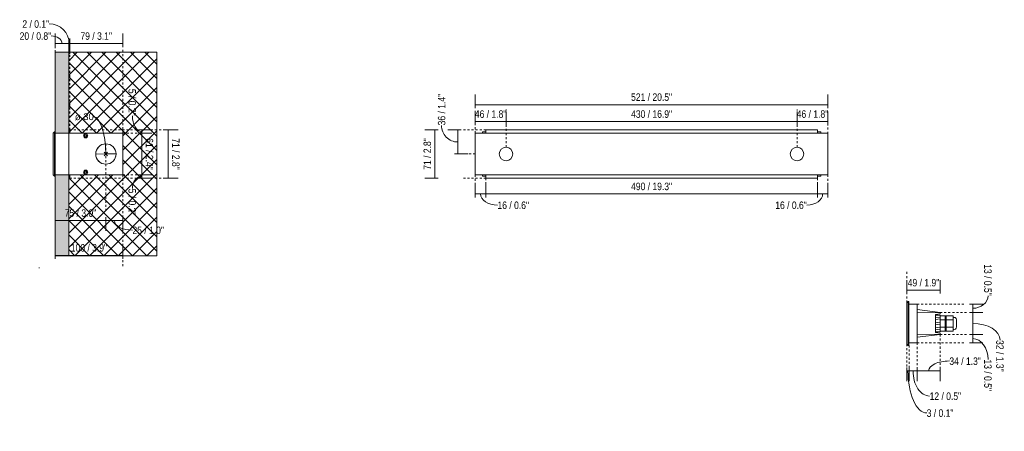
# Model space of a CAD drawing. Header units: millimetres. Extents: x -6879 to -3775, y -1439 to 6915.
# Tile 3 of 5: x -5229 to -3775, y -109 to 498. Entities that reach past the tile are written whole.
import ezdxf

# ---------------------------------------------------------------- set-up
doc = ezdxf.new("R2010")
doc.units = ezdxf.units.MM
doc.linetypes.add('Dash', pattern=[6, 3, -3])
doc.layers.add('A-ANNO-DIMS', color=7, linetype='Dash', lineweight=9, true_color=0xd2d2d2)
for name, color, linetype, lineweight in [('A-ANNO-DIMS-5', 7, 'Continuous', 9), ('A-DETL-GENF', 7, 'Continuous', 9), ('E-LITE-EQPM', 7, 'Continuous', 20)]:
    doc.layers.add(name, color=color, linetype=linetype, lineweight=lineweight)
doc.styles.add('Arial', font='arial.ttf', dxfattribs={"height": 10})
doc.styles.add('Arial Narrow', font='ARIALN.TTF', dxfattribs={"height": 11})
doc.dimstyles.new('Diameter_-_3mm_Arial', dxfattribs={"dimscale": 304.8, "dimtxt": 10.202594, "dimasz": 0, "dimexe": 0.03937, "dimexo": 0, "dimgap": 0.024606, "dimtad": 3, "dimjust": 3, "dimtih": 1, "dimtoh": 1, "dimdec": 0, "dimzin": 0, "dimdsep": 46, "dimtxsty": 'Arial', "dimblk1": 'NONE', "dimblk2": 'NONE', "dimsah": 1, "dimcen": 0.09, "dimadec": 0, "dimazin": 0, "dimtfac": 1, "dimtdec": 4, "dimtix": 1, "dimtmove": 0, "dimatfit": 2, "dimfxl": 1, "dimtvp": 1, "dimtolj": 1, "dimtzin": 0, "dimarcsym": 2})
doc.dimstyles.new('FARO_-_2_2mm_Arial_Narrow_mm_Inch_Left', dxfattribs={"dimscale": 304.8, "dimtxt": 11.257741, "dimasz": 0, "dimexe": 0.049213, "dimexo": 0.0625, "dimgap": 0.008202, "dimtad": 1, "dimdec": 0, "dimzin": 0, "dimdsep": 46, "dimtxsty": 'Arial Narrow', "dimblk1": 'NONE', "dimblk2": 'NONE', "dimsah": 1, "dimcen": 0.09, "dimadec": 0, "dimazin": 0, "dimtfac": 1, "dimtdec": 4, "dimtix": 1, "dimtmove": 0, "dimatfit": 3, "dimfxl": 0.016404, "dimfxlon": 1, "dimtvp": 1, "dimtolj": 1, "dimtzin": 0, "dimarcsym": 2})
doc.dimstyles.new('FARO_-_2_2mm_Arial_Narrow_mm_Inch_Left_1', dxfattribs={"dimscale": 304.8, "dimtxt": 11.257741, "dimasz": 0, "dimexe": 0.049213, "dimexo": 0.0625, "dimgap": 0.008202, "dimtad": 1, "dimdec": 0, "dimzin": 0, "dimdsep": 46, "dimtxsty": 'Arial Narrow', "dimblk1": 'NONE', "dimblk2": 'NONE', "dimsah": 1, "dimcen": 0.09, "dimadec": 0, "dimazin": 0, "dimtfac": 1, "dimtdec": 4, "dimtix": 1, "dimtmove": 1, "dimatfit": 3, "dimfxl": 0.016404, "dimfxlon": 1, "dimtvp": 1, "dimtolj": 1, "dimtzin": 0, "dimarcsym": 2})
doc.dimstyles.new('FARO_-_2_2mm_Arial_Narrow_mm_Inch_Right', dxfattribs={"dimscale": 304.8, "dimtxt": 11.257741, "dimasz": 0, "dimexe": 0.049213, "dimexo": 0.0625, "dimgap": 0.008202, "dimtad": 1, "dimdec": 0, "dimzin": 0, "dimdsep": 46, "dimtxsty": 'Arial Narrow', "dimblk1": 'NONE', "dimblk2": 'NONE', "dimsah": 1, "dimcen": 0.09, "dimadec": 0, "dimazin": 0, "dimtfac": 1, "dimtdec": 4, "dimtix": 1, "dimtmove": 0, "dimatfit": 3, "dimfxl": 0.016404, "dimfxlon": 1, "dimtvp": 1, "dimtolj": 1, "dimtzin": 0, "dimarcsym": 2})
doc.dimstyles.new('FARO_-_2_2mm_Arial_Narrow_mm_Inch_Right_1', dxfattribs={"dimscale": 304.8, "dimtxt": 11.257741, "dimasz": 0, "dimexe": 0.049213, "dimexo": 0.0625, "dimgap": 0.008202, "dimtad": 1, "dimdec": 0, "dimzin": 0, "dimdsep": 46, "dimtxsty": 'Arial Narrow', "dimblk1": 'NONE', "dimblk2": 'NONE', "dimsah": 1, "dimcen": 0.09, "dimadec": 0, "dimazin": 0, "dimtfac": 1, "dimtdec": 4, "dimtix": 1, "dimtmove": 1, "dimatfit": 3, "dimfxl": 0.016404, "dimfxlon": 1, "dimtvp": 1, "dimtolj": 1, "dimtzin": 0, "dimarcsym": 2})

# ---------------------------------------------------------------- blocks, each defined once
blk = doc.blocks.new('71737 - 71736 FALLS LED Downlight 12W 2700K-551508-Lateral_PDF')
at = {"layer": 'E-LITE-EQPM'}
for p, q in [((-3247.5, 335.5), (-3249, 335.5)), ((-3247.5, 330.5), (-3247.5, 335.5)), ((-3272, 330.5), (-3270, 332.5)), ((-3272, 269.5), (-3272, 330.5)), ((-3270, 332.5), (-3269, 332.5)), ((-3270, 332.5), (-3270, 267.5)), ((-3269, 330.5), (-3269, 269.5)), ((-3249, 330.5), (-3249, 269.5)), ((-3247.5, 330.5), (-3249, 330.5)), ((-3169, 330.5), (-3247.5, 330.5)), ((-3226.5, 328.6), (-3226.5, 326.8)), ((-3221.5, 326.8), (-3221.5, 328.6)), ((-3169, 269.5), (-3169, 330.5)), ((-3270, 267.5), (-3272, 269.5)), ((-3269, 267.5), (-3270, 267.5)), ((-3249, 269.5), (-3247.5, 269.5)), ((-3249, 264.5), (-3247.5, 264.5)), ((-3247.5, 264.5), (-3247.5, 269.5)), ((-3247.5, 269.5), (-3169, 269.5)), ((-3226.5, 273.2), (-3226.5, 271.4)), ((-3221.5, 271.4), (-3221.5, 273.2))]:
    blk.add_line(p, q, dxfattribs=at)
for centre, radius, start, end in [((-3224, 326.8), 3.09, 90, 270), ((-3224, 326.8), 2.5, 180, 360), ((-3224, 326.8), 1.25, 90, 270), ((-3224, 326.8), 3.09, 270, 90), ((-3224, 326.8), 1.25, 270, 90), ((-3194, 300), 15, 90, 270), ((-3194, 300), 15, 0, 180), ((-3194, 300), 15, 270, 90), ((-3194, 300), 15, 180, 360), ((-3224, 273.2), 3.09, 90, 270), ((-3224, 273.2), 2.5, 0, 180), ((-3224, 273.2), 1.25, 90, 270), ((-3224, 273.2), 3.09, 270, 90), ((-3224, 273.2), 1.25, 270, 90)]:
    blk.add_arc(centre, radius, start, end, dxfattribs=at)
blk = doc.blocks.new('71737 - 71736 FALLS LED Downlight 12W 2700K-551508-Alzado_PDF Fixing')
at = {"layer": 'E-LITE-EQPM', "color": 253, "lineweight": 9, "true_color": 0xaaaaaa}
for p, q in [((6329.5, 332.5), (6329.5, 330.5)), ((6334.5, 332.5), (6329.5, 332.5)), ((6829.5, 332.5), (6824.5, 332.5)), ((6829.5, 330.5), (6829.5, 332.5)), ((6329.5, 269.5), (6329.5, 267.5)), ((6329.5, 267.5), (6334.5, 267.5)), ((6824.5, 267.5), (6829.5, 267.5)), ((6829.5, 267.5), (6829.5, 269.5))]:
    blk.add_line(p, q, dxfattribs=at)
blk = doc.blocks.new('71737 - 71736 FALLS LED Downlight 12W 2700K-554162-Lateral_PDF 2')
at = {"layer": 'E-LITE-EQPM'}
for p, q in [((-3272, 80.5), (-3270, 82.5)), ((-3272, 19.5), (-3272, 80.5)), ((-3270, 82.5), (-3269, 82.5)), ((-3270, 82.5), (-3270, 17.5)), ((-3269, 82.5), (-3269, 17.5)), ((-3269, 78.7), (-3257, 78.7)), ((-3257, 78.7), (-3257, 21.3)), ((-3223, 66.2), (-3257, 70.5)), ((-3223, 65.7), (-3257, 66.2)), ((-3230, 63.3), (-3223, 64.2)), ((-3230, 36.7), (-3230, 63.3)), ((-3222.7, 62.2), (-3230, 62.2)), ((-3223, 58.6), (-3230, 59.5)), ((-3223, 65.7), (-3223, 66.2)), ((-3223, 64.2), (-3223, 65.7)), ((-3223, 56.6), (-3223, 58.6)), ((-3222.7, 62.2), (-3222.7, 50)), ((-3215.7, 61.2), (-3222.7, 61.2)), ((-3214.2, 61.2), (-3215.7, 61.2)), ((-3215.7, 50), (-3215.7, 61.2)), ((-3214.2, 61.2), (-3214.2, 50)), ((-3203.6, 61.2), (-3214.2, 61.2)), ((-3203.6, 61.2), (-3203.6, 55.6)), ((-3202.7, 59), (-3203.6, 59)), ((-3230, 55.7), (-3223, 56.6)), ((-3223, 51), (-3230, 51.9)), ((-3230, 48.1), (-3223, 49)), ((-3223, 43.4), (-3230, 44.3)), ((-3223, 49), (-3223, 51)), ((-3222.7, 55.6), (-3203.6, 55.6)), ((-3222.7, 50), (-3222.7, 37.8)), ((-3215.7, 44.4), (-3222.7, 44.4)), ((-3215.7, 38.8), (-3215.7, 50)), ((-3214.2, 50), (-3214.2, 38.8)), ((-3203.6, 44.4), (-3214.2, 44.4)), ((-3203.6, 55.6), (-3203.6, 44.4)), ((-3203.6, 44.4), (-3203.6, 38.8)), ((-3198.7, 52.8), (-3198.7, 54.5)), ((-3198.7, 50), (-3198.7, 45.9)), ((-3257, 33.8), (-3223, 34.3)), ((-3257, 29.6), (-3223, 33.8)), ((-3230, 40.5), (-3223, 41.4)), ((-3230, 37.8), (-3222.7, 37.8)), ((-3223, 35.8), (-3230, 36.7)), ((-3223, 41.4), (-3223, 43.4)), ((-3223, 34.3), (-3223, 35.8)), ((-3223, 33.8), (-3223, 34.3)), ((-3215.7, 38.8), (-3222.7, 38.8)), ((-3215.7, 38.8), (-3214.2, 38.8)), ((-3203.6, 38.8), (-3214.2, 38.8)), ((-3203.6, 41), (-3202.7, 41)), ((-3270, 17.5), (-3272, 19.5)), ((-3269, 17.5), (-3270, 17.5)), ((-3257, 21.3), (-3269, 21.3))]:
    blk.add_line(p, q, dxfattribs=at)
at = {"layer": 'E-LITE-EQPM', "flags": 128}
for points in [[(-3202.7, 59), (-3200.8, 58.6), (-3199.4, 57.4), (-3198.7, 55.6), (-3198.6, 55)], [(-3198.6, 45), (-3199.1, 43.2), (-3200.3, 41.7), (-3202.1, 41), (-3202.7, 41)], [(-3198.6, 50), (-3198.6, 52.1), (-3198.6, 53.8), (-3198.6, 54.8), (-3198.6, 55)], [(-3198.6, 55), (-3198.6, 54.6), (-3198.6, 53.3), (-3198.6, 51.5), (-3198.6, 50)], [(-3198.6, 50), (-3198.6, 47.9), (-3198.6, 46.2), (-3198.6, 45.2), (-3198.6, 45)], [(-3198.6, 45), (-3198.6, 45.4), (-3198.6, 46.7), (-3198.6, 48.5), (-3198.6, 50)]]:
    blk.add_lwpolyline(points, dxfattribs=at)
blk = doc.blocks.new('DIMBLOCK13-Lateral_PDF')
at = {"layer": 'A-ANNO-DIMS-5', "color": 251, "true_color": 0x5b5b5b, "transparency": 16777216}
for p, q in [((-5155.5, 462.8), (-5155.5, 467.8)), ((-5077, 457.8), (-5077, 477.8)), ((-5155.5, 463), (-5155.5, 447.8)), ((-5077, 462.8), (-5155.5, 462.8)), ((-5077, 462.8), (-5077, 457.8))]:
    blk.add_line(p, q, dxfattribs=at)
at = {"layer": 'A-ANNO-DIMS-5', "color": 0, "transparency": 16777216, "insert": (-5139.6, 479.5), "char_height": 11, "width": 55.967, "attachment_point": 1, "line_spacing_factor": 0.974696, "style": 'Arial Narrow'}
blk.add_mtext('79 / 3.1"', dxfattribs=at)
blk = doc.blocks.new('_None')
blk = doc.blocks.new('DIMBLOCK14-Lateral_PDF')
at = {"layer": 'A-ANNO-DIMS-5', "color": 251, "true_color": 0x5b5b5b, "transparency": 16777216}
for p, q in [((-5157, 462.8), (-5157, 467.8)), ((-5155.5, 462.8), (-5155.5, 467.8)), ((-5157, 463), (-5157, 447.8)), ((-5155.5, 462.8), (-5157, 462.8)), ((-5155.5, 463), (-5155.5, 447.8))]:
    blk.add_line(p, q, dxfattribs=at)
blk.add_ellipse((-5185.7, 462.8), major_axis=(29.5, 0), ratio=0.987767, start_param=0, end_param=1.570796, dxfattribs=at)
at = {"layer": 'A-ANNO-DIMS-5', "color": 0, "transparency": 16777216, "insert": (-5225.4, 497.2), "char_height": 11, "width": 47.604, "attachment_point": 1, "line_spacing_factor": 0.974696, "style": 'Arial Narrow'}
blk.add_mtext('2 / 0.1"', dxfattribs=at)
blk = doc.blocks.new('DIMBLOCK15-Lateral_PDF')
at = {"layer": 'A-ANNO-DIMS-5', "color": 251, "true_color": 0x5b5b5b, "transparency": 16777216}
for p, q in [((-5177, 457.8), (-5177, 477.8)), ((-5157, 462.8), (-5157, 467.8)), ((-5157, 462.8), (-5177, 462.8)), ((-5177, 462.8), (-5177, 457.8)), ((-5157, 463), (-5157, 447.8))]:
    blk.add_line(p, q, dxfattribs=at)
blk.add_ellipse((-5182.7, 462.8), major_axis=(15.7, 0), ratio=0.727386, start_param=0, end_param=1.570796, dxfattribs=at)
at = {"layer": 'A-ANNO-DIMS-5', "color": 0, "transparency": 16777216, "insert": (-5229.4, 479.5), "char_height": 11, "width": 55.967, "attachment_point": 1, "line_spacing_factor": 0.974696, "style": 'Arial Narrow'}
blk.add_mtext('20 / 0.8"', dxfattribs=at)
blk = doc.blocks.new('DIMBLOCK16-Lateral_PDF')
at = {"layer": 'A-ANNO-DIMS-5', "color": 251, "true_color": 0x5b5b5b, "transparency": 16777216}
for p, q in [((-5049, 335.5), (-5054, 335.5)), ((-5049.2, 335.5), (-5034, 335.5)), ((-5049, 335.5), (-5049, 330.5)), ((-5049, 330.5), (-5054, 330.5)), ((-5049.2, 330.5), (-5034, 330.5))]:
    blk.add_line(p, q, dxfattribs=at)
blk.add_ellipse((-5049, 356.4), major_axis=(0, 23.4), ratio=0.592895, start_param=1.570796, end_param=3.141593, dxfattribs=at)
at = {"layer": 'A-ANNO-DIMS-5', "color": 0, "transparency": 16777216, "insert": (-5057.6, 396.1), "char_height": 11, "width": 47.604, "attachment_point": 1, "rotation": 270, "line_spacing_factor": 0.974696, "style": 'Arial Narrow'}
blk.add_mtext('5 / 0.2"', dxfattribs=at)
blk = doc.blocks.new('DIMBLOCK17-Lateral_PDF')
at = {"layer": 'A-ANNO-DIMS-5', "color": 251, "true_color": 0x5b5b5b, "transparency": 16777216}
for p, q in [((-5049, 330.5), (-5054, 330.5)), ((-5049.2, 330.5), (-5034, 330.5)), ((-5049, 330.5), (-5049, 269.5)), ((-5054, 269.5), (-5034, 269.5)), ((-5049, 269.5), (-5054, 269.5))]:
    blk.add_line(p, q, dxfattribs=at)
at = {"layer": 'A-ANNO-DIMS-5', "color": 0, "transparency": 16777216, "insert": (-5032.2, 323.3), "char_height": 11, "width": 55.967, "attachment_point": 1, "rotation": 270, "line_spacing_factor": 0.974696, "style": 'Arial Narrow'}
blk.add_mtext('61 / 2.4"', dxfattribs=at)
blk = doc.blocks.new('DIMBLOCK18-Lateral_PDF')
at = {"layer": 'A-ANNO-DIMS-5', "color": 251, "true_color": 0x5b5b5b, "transparency": 16777216}
for p, q in [((-5054, 269.5), (-5034, 269.5)), ((-5049, 269.5), (-5054, 269.5)), ((-5049, 264.5), (-5054, 264.5)), ((-5049.2, 264.5), (-5034, 264.5)), ((-5049, 269.5), (-5049, 264.5))]:
    blk.add_line(p, q, dxfattribs=at)
blk.add_ellipse((-5049, 248.9), major_axis=(0, 18.1), ratio=0.768156, start_param=0, end_param=1.570796, dxfattribs=at)
at = {"layer": 'A-ANNO-DIMS-5', "color": 0, "transparency": 16777216, "insert": (-5057.6, 248.9), "char_height": 11, "width": 47.604, "attachment_point": 1, "rotation": 270, "line_spacing_factor": 0.974696, "style": 'Arial Narrow'}
blk.add_mtext('5 / 0.2"', dxfattribs=at)
blk = doc.blocks.new('DIMBLOCK19-Lateral_PDF')
at = {"layer": 'A-ANNO-DIMS-5', "color": 251, "true_color": 0x5b5b5b, "transparency": 16777216}
for p, q in [((-5010, 335.5), (-5015, 335.5)), ((-5010.2, 335.5), (-4995, 335.5)), ((-5010, 335.5), (-5010, 264.5)), ((-5010, 264.5), (-5015, 264.5)), ((-5010.2, 264.5), (-4995, 264.5))]:
    blk.add_line(p, q, dxfattribs=at)
at = {"layer": 'A-ANNO-DIMS-5', "color": 0, "transparency": 16777216, "insert": (-4993.2, 323.3), "char_height": 11, "width": 55.967, "attachment_point": 1, "rotation": 270, "line_spacing_factor": 0.974696, "style": 'Arial Narrow'}
blk.add_mtext('71 / 2.8"', dxfattribs=at)
blk = doc.blocks.new('DIMBLOCK20-Lateral_PDF')
at = {"layer": 'A-ANNO-DIMS-5', "color": 251, "true_color": 0x5b5b5b, "transparency": 16777216}
for p, q in [((-5177, 206.7), (-5177, 186.7)), ((-5177, 201.7), (-5177, 206.7)), ((-5102, 206.7), (-5102, 186.7)), ((-5102, 201.7), (-5102, 206.7)), ((-5177, 201.7), (-5102, 201.7))]:
    blk.add_line(p, q, dxfattribs=at)
at = {"layer": 'A-ANNO-DIMS-5', "color": 0, "transparency": 16777216, "insert": (-5162.8, 218.4), "char_height": 11, "width": 55.967, "attachment_point": 1, "line_spacing_factor": 0.974696, "style": 'Arial Narrow'}
blk.add_mtext('75 / 3.0"', dxfattribs=at)
blk = doc.blocks.new('DIMBLOCK21-Lateral_PDF')
at = {"layer": 'A-ANNO-DIMS-5', "color": 251, "true_color": 0x5b5b5b, "transparency": 16777216}
for p, q in [((-5102, 206.7), (-5102, 186.7)), ((-5102, 201.7), (-5102, 206.7)), ((-5077, 206.7), (-5077, 186.7)), ((-5077, 201.7), (-5077, 206.7)), ((-5102, 201.7), (-5077, 201.7))]:
    blk.add_line(p, q, dxfattribs=at)
blk.add_ellipse((-5062.8, 201.7), major_axis=(26.7, 0), ratio=0.527676, start_param=3.141593, end_param=4.712389, dxfattribs=at)
at = {"layer": 'A-ANNO-DIMS-5', "color": 0, "transparency": 16777216, "insert": (-5062.8, 192.9), "char_height": 11, "width": 55.967, "attachment_point": 1, "line_spacing_factor": 0.974696, "style": 'Arial Narrow'}
blk.add_mtext('25 / 1.0"', dxfattribs=at)
blk = doc.blocks.new('DIMBLOCK22-Lateral_PDF')
at = {"layer": 'A-ANNO-DIMS-5', "color": 8, "true_color": 0x787878, "transparency": 16777216}
for p, q in [((-5102, 300), (-5117, 299.8)), ((-5104.5, 302.5), (-5099.5, 297.5)), ((-5104.5, 297.5), (-5099.5, 302.5)), ((-5102, 300), (-5087, 300.2))]:
    blk.add_line(p, q, dxfattribs=at)
for start, end in [(135.0207, 226.6939), (315.0207, 46.6939)]:
    blk.add_arc((-5102, 300), 15, start, end, dxfattribs=at)
blk.add_ellipse((-5119.3, 299.7), major_axis=(-0.8, 55.1), ratio=0.313533, start_param=4.712389, end_param=6.283185, dxfattribs=at)
at = {"layer": 'A-ANNO-DIMS-5', "color": 0, "transparency": 16777216, "insert": (-5147.9, 360), "char_height": 10, "width": 33.339, "attachment_point": 1, "line_spacing_factor": 0.941778, "style": 'Arial'}
blk.add_mtext('ø 30', dxfattribs=at)
blk = doc.blocks.new('DIMBLOCK23-Lateral_PDF')
at = {"layer": 'A-ANNO-DIMS-5', "color": 251, "true_color": 0x5b5b5b, "transparency": 16777216}
for p, q in [((-5177, 150.2), (-5177, 165.4)), ((-5077, 150.2), (-5077, 165.4)), ((-5177, 150.4), (-5077, 150.4)), ((-5177, 150.4), (-5177, 145.4)), ((-5077, 150.4), (-5077, 145.4))]:
    blk.add_line(p, q, dxfattribs=at)
at = {"layer": 'A-ANNO-DIMS-5', "color": 0, "transparency": 16777216, "insert": (-5153.8, 167.1), "char_height": 11, "width": 64.33, "attachment_point": 1, "line_spacing_factor": 0.974696, "style": 'Arial Narrow'}
blk.add_mtext('100 / 3.9"', dxfattribs=at)
blk = doc.blocks.new('DIMBLOCK32-Alzado_PDF Fixing')
at = {"layer": 'A-ANNO-DIMS-5', "color": 251, "true_color": 0x5b5b5b, "transparency": 16777216}
for p, q in [((-4611, 335.5), (-4631, 335.5)), ((-4616, 335.5), (-4616, 264.5)), ((-4616, 335.5), (-4611, 335.5)), ((-4611, 264.5), (-4631, 264.5)), ((-4616, 264.5), (-4611, 264.5))]:
    blk.add_line(p, q, dxfattribs=at)
at = {"layer": 'A-ANNO-DIMS-5', "color": 0, "transparency": 16777216, "insert": (-4632.7, 276.7), "char_height": 11, "width": 55.967, "attachment_point": 1, "rotation": 90, "line_spacing_factor": 0.974696, "style": 'Arial Narrow'}
blk.add_mtext('71 / 2.8"', dxfattribs=at)
blk = doc.blocks.new('DIMBLOCK33-Alzado_PDF Fixing')
at = {"layer": 'A-ANNO-DIMS-5', "color": 251, "true_color": 0x5b5b5b, "transparency": 16777216}
for p, q in [((-4556.3, 347.5), (-4556.3, 362.7)), ((-4510.8, 347.5), (-4510.8, 362.7)), ((-4556.3, 347.7), (-4510.8, 347.7)), ((-4556.3, 347.7), (-4556.3, 342.7)), ((-4510.8, 347.7), (-4510.8, 342.7))]:
    blk.add_line(p, q, dxfattribs=at)
at = {"layer": 'A-ANNO-DIMS-5', "color": 0, "transparency": 16777216, "insert": (-4556.9, 364.4), "char_height": 11, "width": 55.967, "attachment_point": 1, "line_spacing_factor": 0.974696, "style": 'Arial Narrow'}
blk.add_mtext('46 / 1.8"', dxfattribs=at)
blk = doc.blocks.new('DIMBLOCK34-Alzado_PDF Fixing')
at = {"layer": 'A-ANNO-DIMS-5', "color": 251, "true_color": 0x5b5b5b, "transparency": 16777216}
for p, q in [((-4510.8, 347.5), (-4510.8, 362.7)), ((-4080.9, 347.5), (-4080.9, 362.7)), ((-4510.8, 347.7), (-4080.9, 347.7)), ((-4510.8, 347.7), (-4510.8, 342.7)), ((-4080.9, 347.7), (-4080.9, 342.7))]:
    blk.add_line(p, q, dxfattribs=at)
at = {"layer": 'A-ANNO-DIMS-5', "color": 0, "transparency": 16777216, "insert": (-4326.1, 364.4), "char_height": 11, "width": 72.693, "attachment_point": 1, "line_spacing_factor": 0.974696, "style": 'Arial Narrow'}
blk.add_mtext('430 / 16.9"', dxfattribs=at)
blk = doc.blocks.new('DIMBLOCK35-Alzado_PDF Fixing')
at = {"layer": 'A-ANNO-DIMS-5', "color": 251, "true_color": 0x5b5b5b, "transparency": 16777216}
for p, q in [((-4080.9, 347.5), (-4080.9, 362.7)), ((-4035.3, 347.5), (-4035.3, 362.7)), ((-4080.9, 347.7), (-4035.3, 347.7)), ((-4080.9, 347.7), (-4080.9, 342.7)), ((-4035.3, 347.7), (-4035.3, 342.7))]:
    blk.add_line(p, q, dxfattribs=at)
at = {"layer": 'A-ANNO-DIMS-5', "color": 0, "transparency": 16777216, "insert": (-4081.4, 364.4), "char_height": 11, "width": 55.967, "attachment_point": 1, "line_spacing_factor": 0.974696, "style": 'Arial Narrow'}
blk.add_mtext('46 / 1.8"', dxfattribs=at)
blk = doc.blocks.new('DIMBLOCK36-Alzado_PDF Fixing')
at = {"layer": 'A-ANNO-DIMS-5', "color": 251, "true_color": 0x5b5b5b, "transparency": 16777216}
for p, q in [((-4556.3, 367.7), (-4556.3, 387.7)), ((-4035.3, 367.7), (-4035.3, 387.7)), ((-4556.3, 372.7), (-4035.3, 372.7)), ((-4556.3, 372.7), (-4556.3, 367.7)), ((-4035.3, 372.7), (-4035.3, 367.7))]:
    blk.add_line(p, q, dxfattribs=at)
at = {"layer": 'A-ANNO-DIMS-5', "color": 0, "transparency": 16777216, "insert": (-4326.1, 389.4), "char_height": 11, "width": 72.693, "attachment_point": 1, "line_spacing_factor": 0.974696, "style": 'Arial Narrow'}
blk.add_mtext('521 / 20.5"', dxfattribs=at)
blk = doc.blocks.new('DIMBLOCK37-Alzado_PDF Fixing')
at = {"layer": 'A-ANNO-DIMS-5', "color": 251, "true_color": 0x5b5b5b, "transparency": 16777216}
for p, q in [((-4556.3, 240.8), (-4556.3, 256)), ((-4540.8, 240.8), (-4540.8, 256)), ((-4556.3, 241), (-4540.8, 241)), ((-4556.3, 241), (-4556.3, 236)), ((-4540.8, 241), (-4540.8, 236))]:
    blk.add_line(p, q, dxfattribs=at)
blk.add_ellipse((-4523.5, 241), major_axis=(25.1, 0), ratio=0.653791, start_param=3.141593, end_param=4.712389, dxfattribs=at)
at = {"layer": 'A-ANNO-DIMS-5', "color": 0, "transparency": 16777216, "insert": (-4523.5, 229.9), "char_height": 11, "width": 55.967, "attachment_point": 1, "line_spacing_factor": 0.974696, "style": 'Arial Narrow'}
blk.add_mtext('16 / 0.6"', dxfattribs=at)
blk = doc.blocks.new('DIMBLOCK38-Alzado_PDF Fixing')
at = {"layer": 'A-ANNO-DIMS-5', "color": 251, "true_color": 0x5b5b5b, "transparency": 16777216}
for p, q in [((-4540.8, 240.8), (-4540.8, 256)), ((-4050.8, 240.8), (-4050.8, 256)), ((-4540.8, 241), (-4050.8, 241)), ((-4540.8, 241), (-4540.8, 236)), ((-4050.8, 241), (-4050.8, 236))]:
    blk.add_line(p, q, dxfattribs=at)
at = {"layer": 'A-ANNO-DIMS-5', "color": 0, "transparency": 16777216, "insert": (-4326.1, 257.7), "char_height": 11, "width": 72.693, "attachment_point": 1, "line_spacing_factor": 0.974696, "style": 'Arial Narrow'}
blk.add_mtext('490 / 19.3"', dxfattribs=at)
blk = doc.blocks.new('DIMBLOCK39-Alzado_PDF Fixing')
at = {"layer": 'A-ANNO-DIMS-5', "color": 251, "true_color": 0x5b5b5b, "transparency": 16777216}
for p, q in [((-4050.8, 240.8), (-4050.8, 256)), ((-4035.3, 240.8), (-4035.3, 256)), ((-4050.8, 241), (-4035.3, 241)), ((-4050.8, 241), (-4050.8, 236)), ((-4035.3, 241), (-4035.3, 236))]:
    blk.add_line(p, q, dxfattribs=at)
blk.add_ellipse((-4066.5, 241), major_axis=(23.4, 0), ratio=0.702177, start_param=4.712389, end_param=6.283185, dxfattribs=at)
at = {"layer": 'A-ANNO-DIMS-5', "color": 0, "transparency": 16777216, "insert": (-4113.1, 229.9), "char_height": 11, "width": 55.967, "attachment_point": 1, "line_spacing_factor": 0.974696, "style": 'Arial Narrow'}
blk.add_mtext('16 / 0.6"', dxfattribs=at)
blk = doc.blocks.new('DIMBLOCK40-Alzado_PDF Fixing')
at = {"layer": 'A-ANNO-DIMS-5', "color": 251, "true_color": 0x5b5b5b, "transparency": 16777216}
for p, q in [((-4577, 335.5), (-4597, 335.5)), ((-4582, 335.5), (-4582, 300)), ((-4582, 335.5), (-4577, 335.5)), ((-4582, 300), (-4587, 300)), ((-4582.2, 300), (-4567, 300))]:
    blk.add_line(p, q, dxfattribs=at)
blk.add_ellipse((-4582, 342.2), major_axis=(0, 24.5), ratio=0.991682, start_param=1.570796, end_param=3.141593, dxfattribs=at)
at = {"layer": 'A-ANNO-DIMS-5', "color": 0, "transparency": 16777216, "insert": (-4611.5, 342.2), "char_height": 11, "width": 55.967, "attachment_point": 1, "rotation": 90, "line_spacing_factor": 0.974696, "style": 'Arial Narrow'}
blk.add_mtext('36 / 1.4"', dxfattribs=at)
blk = doc.blocks.new('DIMBLOCK41-Lateral_PDF 2')
at = {"layer": 'A-ANNO-DIMS-5', "color": 251, "true_color": 0x5b5b5b, "transparency": 16777216}
for p, q in [((-3918.5, -15), (-3918.5, -35)), ((-3918.5, -20), (-3918.5, -15)), ((-3918.5, -20), (-3915.5, -20)), ((-3915.5, -15), (-3915.5, -35)), ((-3915.5, -20), (-3915.5, -15))]:
    blk.add_line(p, q, dxfattribs=at)
blk.add_ellipse((-3889.4, -20), major_axis=(0, 62), ratio=0.446515, start_param=1.570796, end_param=3.141593, dxfattribs=at)
at = {"layer": 'A-ANNO-DIMS-5', "color": 0, "transparency": 16777216, "insert": (-3889.4, -76.7), "char_height": 11, "width": 47.604, "attachment_point": 1, "line_spacing_factor": 0.974696, "style": 'Arial Narrow'}
blk.add_mtext('3 / 0.1"', dxfattribs=at)
blk = doc.blocks.new('DIMBLOCK42-Lateral_PDF 2')
at = {"layer": 'A-ANNO-DIMS-5', "color": 251, "true_color": 0x5b5b5b, "transparency": 16777216}
for p, q in [((-3915.5, -15), (-3915.5, -35)), ((-3915.5, -20), (-3915.5, -15)), ((-3915.5, -20), (-3903.5, -20)), ((-3903.5, -15), (-3903.5, -35)), ((-3903.5, -20), (-3903.5, -15))]:
    blk.add_line(p, q, dxfattribs=at)
blk.add_ellipse((-3885.1, -20), major_axis=(0, 37.1), ratio=0.659664, start_param=1.570796, end_param=3.141593, dxfattribs=at)
at = {"layer": 'A-ANNO-DIMS-5', "color": 0, "transparency": 16777216, "insert": (-3885.1, -51.8), "char_height": 11, "width": 55.967, "attachment_point": 1, "line_spacing_factor": 0.974696, "style": 'Arial Narrow'}
blk.add_mtext('12 / 0.5"', dxfattribs=at)
blk = doc.blocks.new('DIMBLOCK43-Lateral_PDF 2')
at = {"layer": 'A-ANNO-DIMS-5', "color": 251, "true_color": 0x5b5b5b, "transparency": 16777216}
for p, q in [((-3903.5, -15), (-3903.5, -35)), ((-3903.5, -20), (-3903.5, -15)), ((-3903.5, -20), (-3869.5, -20)), ((-3869.5, -15), (-3869.5, -35)), ((-3869.5, -20), (-3869.5, -15))]:
    blk.add_line(p, q, dxfattribs=at)
blk.add_ellipse((-3855.9, -20), major_axis=(30.6, 0), ratio=0.479125, start_param=1.570796, end_param=3.141593, dxfattribs=at)
at = {"layer": 'A-ANNO-DIMS-5', "color": 0, "transparency": 16777216, "insert": (-3855.9, -0.1), "char_height": 11, "width": 55.967, "attachment_point": 1, "line_spacing_factor": 0.974696, "style": 'Arial Narrow'}
blk.add_mtext('34 / 1.3"', dxfattribs=at)
blk = doc.blocks.new('DIMBLOCK44-Lateral_PDF 2')
at = {"layer": 'A-ANNO-DIMS-5', "color": 251, "true_color": 0x5b5b5b, "transparency": 16777216}
for p, q in [((-3826.4, 78.7), (-3806.4, 78.7)), ((-3821.4, 78.7), (-3826.4, 78.7)), ((-3821.4, 78.7), (-3821.4, 66.2)), ((-3826.4, 66.2), (-3806.4, 66.2)), ((-3821.4, 66.2), (-3826.4, 66.2))]:
    blk.add_line(p, q, dxfattribs=at)
blk.add_ellipse((-3821.4, 90.7), major_axis=(-22.7, 0), ratio=0.80527, start_param=1.570796, end_param=3.141593, dxfattribs=at)
at = {"layer": 'A-ANNO-DIMS-5', "color": 0, "transparency": 16777216, "insert": (-3793.5, 137.4), "char_height": 11, "width": 55.967, "attachment_point": 1, "rotation": 270, "line_spacing_factor": 0.974696, "style": 'Arial Narrow'}
blk.add_mtext('13 / 0.5"', dxfattribs=at)
blk = doc.blocks.new('DIMBLOCK45-Lateral_PDF 2')
at = {"layer": 'A-ANNO-DIMS-5', "color": 251, "true_color": 0x5b5b5b, "transparency": 16777216}
for p, q in [((-3826.4, 66.2), (-3806.4, 66.2)), ((-3821.4, 66.2), (-3826.4, 66.2)), ((-3821.4, 66.2), (-3821.4, 33.8)), ((-3826.4, 33.8), (-3806.4, 33.8)), ((-3821.4, 33.8), (-3826.4, 33.8))]:
    blk.add_line(p, q, dxfattribs=at)
blk.add_ellipse((-3821.4, 25.5), major_axis=(40.5, 0), ratio=0.605869, start_param=0, end_param=1.570796, dxfattribs=at)
at = {"layer": 'A-ANNO-DIMS-5', "color": 0, "transparency": 16777216, "insert": (-3775.7, 25.5), "char_height": 11, "width": 55.967, "attachment_point": 1, "rotation": 270, "line_spacing_factor": 0.974696, "style": 'Arial Narrow'}
blk.add_mtext('32 / 1.3"', dxfattribs=at)
blk = doc.blocks.new('DIMBLOCK46-Lateral_PDF 2')
at = {"layer": 'A-ANNO-DIMS-5', "color": 251, "true_color": 0x5b5b5b, "transparency": 16777216}
for p, q in [((-3826.4, 33.8), (-3806.4, 33.8)), ((-3821.4, 33.8), (-3826.4, 33.8)), ((-3821.4, 33.8), (-3821.4, 21.3)), ((-3826.4, 21.3), (-3806.4, 21.3)), ((-3821.4, 21.3), (-3826.4, 21.3))]:
    blk.add_line(p, q, dxfattribs=at)
blk.add_ellipse((-3821.4, -3.1), major_axis=(0, 30.7), ratio=0.73944, start_param=4.712389, end_param=6.283185, dxfattribs=at)
at = {"layer": 'A-ANNO-DIMS-5', "color": 0, "transparency": 16777216, "insert": (-3793.5, -3.1), "char_height": 11, "width": 55.967, "attachment_point": 1, "rotation": 270, "line_spacing_factor": 0.974696, "style": 'Arial Narrow'}
blk.add_mtext('13 / 0.5"', dxfattribs=at)
blk = doc.blocks.new('DIMBLOCK47-Lateral_PDF 2')
at = {"layer": 'A-ANNO-DIMS-5', "color": 251, "true_color": 0x5b5b5b, "transparency": 16777216}
for p, q in [((-3918.5, 94), (-3918.5, 114)), ((-3869.5, 94), (-3869.5, 114)), ((-3918.5, 99), (-3869.5, 99)), ((-3918.5, 99), (-3918.5, 94)), ((-3869.5, 99), (-3869.5, 94))]:
    blk.add_line(p, q, dxfattribs=at)
at = {"layer": 'A-ANNO-DIMS-5', "color": 0, "transparency": 16777216, "insert": (-3917.4, 115.7), "char_height": 11, "width": 55.967, "attachment_point": 1, "line_spacing_factor": 0.974696, "style": 'Arial Narrow'}
blk.add_mtext('49 / 1.9"', dxfattribs=at)

msp = doc.modelspace()

# ---------------------------------------------------------------- hatches: boundary and pattern name
at = {"layer": 'A-DETL-GENF', "true_color": 0xf8f8f8}
h = msp.add_hatch(color=7, dxfattribs=at)
h.paths.add_polyline_path([(-5177, 150), (-5157, 150), (-5157, 269.5), (-5177, 269.5), (-5177, 213.9)])
h.paths.add_polyline_path([(-5157, 330.5), (-5157, 450), (-5177, 450), (-5177, 330.5), (-5157.3, 330.5)])
at = {"layer": 'A-DETL-GENF', "true_color": 0xd8d8d8}
h = msp.add_hatch(dxfattribs=at)
h.set_pattern_fill('FP_2', color=254, style=0, pattern_type=2)
h.set_pattern_definition([(45, (-4935.552, 277.281), (-10.6066, 10.6066), []), (135, (-4935.552, 277.281), (-10.6066, -10.6066), [])])
h.paths.add_polyline_path([(-5157, 150), (-5027, 150), (-5027, 450), (-5157, 450), (-5157, 335.5), (-5155.5, 335.5), (-5155.5, 330.5), (-5077, 330.5), (-5077, 269.5), (-5155.5, 269.5), (-5155.5, 264.5), (-5157, 264.5), (-5157, 173.9)])

# ---------------------------------------------------------------- linework, layer by layer
at = {"layer": 'A-ANNO-DIMS'}
for p, q in [((-5157, 450), (-5157, 470)), ((-5155.5, 335.5), (-5155.5, 470.5)), ((-5177, 450), (-5177, 460)), ((-5077, 330.5), (-5077, 455.5)), ((-4556.3, 330.5), (-4556.3, 365.5)), ((-4510.8, 310), (-4510.8, 365.5)), ((-4080.9, 310), (-4080.9, 365.5)), ((-4035.3, 329.9), (-4035.3, 365.5)), ((-5155.5, 335.5), (-5007, 335.5)), ((-4540.8, 335.5), (-4575.8, 335.5)), ((-5077, 330.5), (-5047, 330.5)), ((-5102, 315), (-5102, 215)), ((-4556.3, 300), (-4579.9, 300)), ((-5155.5, 264.5), (-5007, 264.5)), ((-5077, 269.5), (-5052, 269.5)), ((-5077, 269.5), (-5077, 132.2)), ((-4540.8, 264.5), (-4575.8, 264.5)), ((-4556.3, 269.5), (-4556.3, 236.1)), ((-4540.8, 264.5), (-4540.8, 236.1)), ((-4050.8, 264.5), (-4050.8, 236.1)), ((-4035.3, 269.5), (-4035.3, 236.1)), ((-3918.5, 126), (-3918.5, 80.5)), ((-3903.5, 78.7), (-3833.5, 78.7)), ((-3869.5, 66.2), (-3829.5, 66.2)), ((-3869.5, 33.8), (-3869.5, -16.2)), ((-3869.5, 33.8), (-3829.5, 33.8)), ((-3918.5, 19.5), (-3918.5, -16.2)), ((-3915.5, 17.5), (-3915.5, -16.2)), ((-3903.5, 21.3), (-3903.5, -16.2)), ((-3903.5, 21.3), (-3833.5, 21.3))]:
    msp.add_line(p, q, dxfattribs=at)
at = {"layer": 'A-ANNO-DIMS', "color": 251, "linetype": 'Continuous', "true_color": 0x5b5b5b}
for p, q in [((-5027, 450), (-5157, 450)), ((-5027, 150), (-5027, 450)), ((-5157, 150), (-5027, 150))]:
    msp.add_line(p, q, dxfattribs=at)
at = {"layer": 'E-LITE-EQPM', "color": 253, "true_color": 0xaaaaaa}
for p, q in [((-5157, 450), (-5177, 450)), ((-5177, 450), (-5177, 330.5)), ((-5157, 330.5), (-5157, 450)), ((-5177, 330.5), (-5157, 330.5)), ((-5177, 269.5), (-5177, 150)), ((-5157, 269.5), (-5177, 269.5)), ((-5157, 150), (-5157, 269.5)), ((-5177, 150), (-5157, 150))]:
    msp.add_line(p, q, dxfattribs=at)
at = {"layer": 'E-LITE-EQPM'}
for p, q in [((-5157, 335.5), (-5155.5, 335.5)), ((-5155.5, 335.5), (-5155.5, 330.5)), ((-4050.8, 335.5), (-4540.8, 335.5)), ((-4540.8, 335.5), (-4540.8, 330.5)), ((-4050.8, 330.5), (-4050.8, 335.5)), ((-4556.3, 330.5), (-4556.3, 269.5)), ((-4540.8, 330.5), (-4556.3, 330.5)), ((-4540.8, 330.5), (-4050.8, 330.5)), ((-4035.3, 330.5), (-4050.8, 330.5)), ((-4035.3, 269.5), (-4035.3, 330.5)), ((-5155.5, 264.5), (-5157, 264.5)), ((-5155.5, 269.5), (-5155.5, 264.5)), ((-4556.3, 269.5), (-4540.8, 269.5)), ((-4050.8, 269.5), (-4540.8, 269.5)), ((-4540.8, 269.5), (-4540.8, 264.5)), ((-4540.8, 264.5), (-4050.8, 264.5)), ((-4050.8, 269.5), (-4035.3, 269.5)), ((-4050.8, 264.5), (-4050.8, 269.5)), ((-5201, 132.2), (-5200.2, 132.2))]:
    msp.add_line(p, q, dxfattribs=at)
for centre, start, end in [((-4510.8, 300), 360, 180), ((-4080.9, 300), 360, 180), ((-4510.8, 300), 180, 360), ((-4080.9, 300), 180, 0)]:
    msp.add_arc(centre, 10, start, end, dxfattribs=at)

# ---------------------------------------------------------------- block references
for name, p in [('71737 - 71736 FALLS LED Downlight 12W 2700K-551508-Lateral_PDF', (-1908, 0)), ('71737 - 71736 FALLS LED Downlight 12W 2700K-554162-Lateral_PDF 2', (-646.6, 0))]:
    msp.add_blockref(name, p, dxfattribs=at)
at = {"layer": 'E-LITE-EQPM', "color": 253, "lineweight": 9, "true_color": 0xaaaaaa}
msp.add_blockref('71737 - 71736 FALLS LED Downlight 12W 2700K-551508-Alzado_PDF Fixing', (-10875.3, 0), dxfattribs=at)

# ---------------------------------------------------------------- dimensions: what is measured, and where the dimension line sits
at = {"layer": 'A-ANNO-DIMS', "color": 251, "linetype": 'Continuous', "true_color": 0x5b5b5b}
for base, p1, p2, override, picture, middle in [((-5157.0036602, 462.7661507), (-5155.5036602, 467.7661507), (-5157.0036602, 467.7661507), {"dimpost": '<>', "dimfxl": 1.5}, 'DIMBLOCK14-Lateral_PDF', (-5201.6065264, 489.83873)), ((-5177, 462.8), (-5157, 467.8), (-5177, 457.8), {"dimpost": '<>', "dimfxl": 22.36068}, 'DIMBLOCK15-Lateral_PDF', (-5201.4, 472.1)), ((-4540.8409094, 240.996067), (-4556.3409094, 235.996067), (-4540.8409094, 235.996067), {"dimpost": '<>', "dimfxl": 15.5}, 'DIMBLOCK37-Alzado_PDF Fixing', (-4495.481456, 222.5174008)), ((-4035.3409094, 240.996067), (-4050.8409094, 235.996067), (-4035.3409094, 235.996067), {"dimpost": '<>', "dimfxl": 15.5}, 'DIMBLOCK39-Alzado_PDF Fixing', (-4085.1411321, 222.5174008)), ((-5077, 201.7), (-5102, 206.7), (-5077, 206.7), {"dimpost": '<>', "dimfxl": 24.993384}, 'DIMBLOCK21-Lateral_PDF', (-5034.8, 185.6))]:
    dim = msp.add_linear_dim(base=base, p1=p1, p2=p2, dimstyle='FARO_-_2_2mm_Arial_Narrow_mm_Inch_Left_1', override=override, dxfattribs=at)
    dim.commit()
    dim.dimension.update_dxf_attribs({"geometry": picture, "text_midpoint": middle, "dimtype": 160})
for base, p1, p2, override, picture, middle in [((-5155.5036602, 462.7661507), (-5077.0036602, 457.7661507), (-5155.5036602, 467.7661507), {"dimpost": '<>', "dimfxl": 79.134379}, 'DIMBLOCK13-Lateral_PDF', (-5116.2536602, 472.3868874)), ((-4035.3, 372.7), (-4556.3, 367.7), (-4035.3, 367.7), {"dimpost": '<>', "dimfxl": 521}, 'DIMBLOCK36-Alzado_PDF Fixing', (-4295.8, 382.3)), ((-4510.8011, 347.6744), (-4556.3409, 342.6744), (-4510.8011, 342.6744), {"dimpost": '<>', "dimfxl": 45.5398}, 'DIMBLOCK33-Alzado_PDF Fixing', (-4533.571, 357.2951)), ((-4080.9, 347.7), (-4510.8, 342.7), (-4080.9, 342.7), {"dimpost": '<>', "dimfxl": 429.9204}, 'DIMBLOCK34-Alzado_PDF Fixing', (-4295.8, 357.3)), ((-4035.3, 347.7), (-4080.9, 342.7), (-4035.3, 342.7), {"dimpost": '<>', "dimfxl": 45.5398}, 'DIMBLOCK35-Alzado_PDF Fixing', (-4058.1, 357.3)), ((-4050.8, 241), (-4540.8, 236), (-4050.8, 236), {"dimpost": '<>', "dimfxl": 490}, 'DIMBLOCK38-Alzado_PDF Fixing', (-4295.8, 250.6)), ((-5102, 201.7), (-5177, 206.7), (-5102, 206.7), {"dimpost": '<>', "dimfxl": 75.006616}, 'DIMBLOCK20-Lateral_PDF', (-5139.5, 211.4)), ((-5077, 150.4), (-5177, 145.4), (-5077, 145.4), {"dimpost": '<>', "dimfxl": 100}, 'DIMBLOCK23-Lateral_PDF', (-5127, 160))]:
    dim = msp.add_linear_dim(base=base, p1=p1, p2=p2, dimstyle='FARO_-_2_2mm_Arial_Narrow_mm_Inch_Left', override=override, dxfattribs=at)
    dim.commit()
    dim.dimension.update_dxf_attribs({"geometry": picture, "text_midpoint": middle})
for base, p1, p2, dimstyle, override, picture, middle in [((-5049, 330.5), (-5054, 335.5), (-5054, 330.5), 'FARO_-_2_2mm_Arial_Narrow_mm_Inch_Right_1', {"dimtad": 4, "dimpost": '<>', "dimfxl": 5}, 'DIMBLOCK16-Lateral_PDF', (-5064.9, 372.3)), ((-4581.9845056, 300), (-4576.9845056, 335.5), (-4586.9845056, 300), 'FARO_-_2_2mm_Arial_Narrow_mm_Inch_Left_1', {"dimpost": '<>', "dimfxl": 36.881567}, 'DIMBLOCK40-Alzado_PDF Fixing', (-4604.18668, 370.1906752)), ((-5049, 264.5), (-5054, 269.5), (-5054, 264.5), 'FARO_-_2_2mm_Arial_Narrow_mm_Inch_Right_1', {"dimtad": 4, "dimpost": '<>', "dimfxl": 5}, 'DIMBLOCK18-Lateral_PDF', (-5064.9, 225.1)), ((-3821.4332015, 66.2), (-3826.4332015, 78.7), (-3826.4332015, 66.2), 'FARO_-_2_2mm_Arial_Narrow_mm_Inch_Right_1', {"dimtad": 4, "dimpost": '<>', "dimfxl": 12.5}, 'DIMBLOCK44-Lateral_PDF 2', (-3800.8048972, 109.3690908)), ((-3821.4, 33.8), (-3826.4, 66.2), (-3826.4, 33.8), 'FARO_-_2_2mm_Arial_Narrow_mm_Inch_Right_1', {"dimtad": 4, "dimpost": '<>', "dimfxl": 32.4}, 'DIMBLOCK45-Lateral_PDF 2', (-3783, -2.5)), ((-3821.4332015, 21.3), (-3826.4332015, 33.8), (-3826.4332015, 21.3), 'FARO_-_2_2mm_Arial_Narrow_mm_Inch_Right_1', {"dimtad": 4, "dimpost": '<>', "dimfxl": 12.5}, 'DIMBLOCK46-Lateral_PDF 2', (-3800.8048972, -31.1051747))]:
    dim = msp.add_linear_dim(base=base, p1=p1, p2=p2, angle=90, dimstyle=dimstyle, override=override, dxfattribs=at)
    dim.commit()
    dim.dimension.update_dxf_attribs({"geometry": picture, "text_midpoint": middle, "dimtype": 160, "text_rotation": 90})
at = {"layer": 'A-ANNO-DIMS', "color": 8, "linetype": 'Continuous', "true_color": 0x787878}
dim = msp.add_diameter_dim_2p(p1=(-5087, 300.2), p2=(-5117, 299.8), dimstyle='Diameter_-_3mm_Arial', override={"dimpost": 'ø<>'}, dxfattribs=at)
dim.commit()
dim.dimension.update_dxf_attribs({"geometry": 'DIMBLOCK22-Lateral_PDF', "text_midpoint": (-5102.2, 313.1)})
at = {"layer": 'A-ANNO-DIMS', "color": 251, "linetype": 'Continuous', "true_color": 0x5b5b5b}
for base, p1, p2, angle, dimstyle, override, picture, middle in [((-5010, 264.5), (-5015, 335.5), (-5015, 264.5), 90, 'FARO_-_2_2mm_Arial_Narrow_mm_Inch_Right', {"dimtad": 4, "dimpost": '<>', "dimfxl": 71}, 'DIMBLOCK19-Lateral_PDF', (-5000.3, 300)), ((-4616, 264.5), (-4611, 335.5), (-4611, 264.5), 90, 'FARO_-_2_2mm_Arial_Narrow_mm_Inch_Left', {"dimpost": '<>', "dimfxl": 71}, 'DIMBLOCK32-Alzado_PDF Fixing', (-4625.6, 300)), ((-5049, 269.5), (-5054, 330.5), (-5054, 269.5), 90, 'FARO_-_2_2mm_Arial_Narrow_mm_Inch_Right', {"dimtad": 4, "dimpost": '<>', "dimfxl": 61}, 'DIMBLOCK17-Lateral_PDF', (-5039.3, 300)), ((-3869.5, 99), (-3918.5, 94), (-3869.5, 94), 0, 'FARO_-_2_2mm_Arial_Narrow_mm_Inch_Left', {"dimpost": '<>', "dimfxl": 49}, 'DIMBLOCK47-Lateral_PDF 2', (-3894, 108.6))]:
    dim = msp.add_linear_dim(base=base, p1=p1, p2=p2, angle=angle, dimstyle=dimstyle, override=override, dxfattribs=at)
    dim.commit()
    dim.dimension.update_dxf_attribs({"geometry": picture, "text_midpoint": middle})
for base, p1, p2, override, picture, middle in [((-3869.5, -20), (-3903.5, -15), (-3869.5, -15), {"dimpost": '<>', "dimfxl": 34}, 'DIMBLOCK43-Lateral_PDF 2', (-3827.9, -7.4)), ((-3915.5, -20), (-3918.5, -15), (-3915.5, -15), {"dimpost": '<>', "dimfxl": 3}, 'DIMBLOCK41-Lateral_PDF 2', (-3865.6, -84)), ((-3903.5, -20), (-3915.5, -15), (-3903.5, -15), {"dimpost": '<>', "dimfxl": 12}, 'DIMBLOCK42-Lateral_PDF 2', (-3857.1, -59.2))]:
    dim = msp.add_linear_dim(base=base, p1=p1, p2=p2, angle=0, dimstyle='FARO_-_2_2mm_Arial_Narrow_mm_Inch_Left_1', override=override, dxfattribs=at)
    dim.commit()
    dim.dimension.update_dxf_attribs({"geometry": picture, "text_midpoint": middle, "dimtype": 160})

doc.saveas('drawing.dxf')
